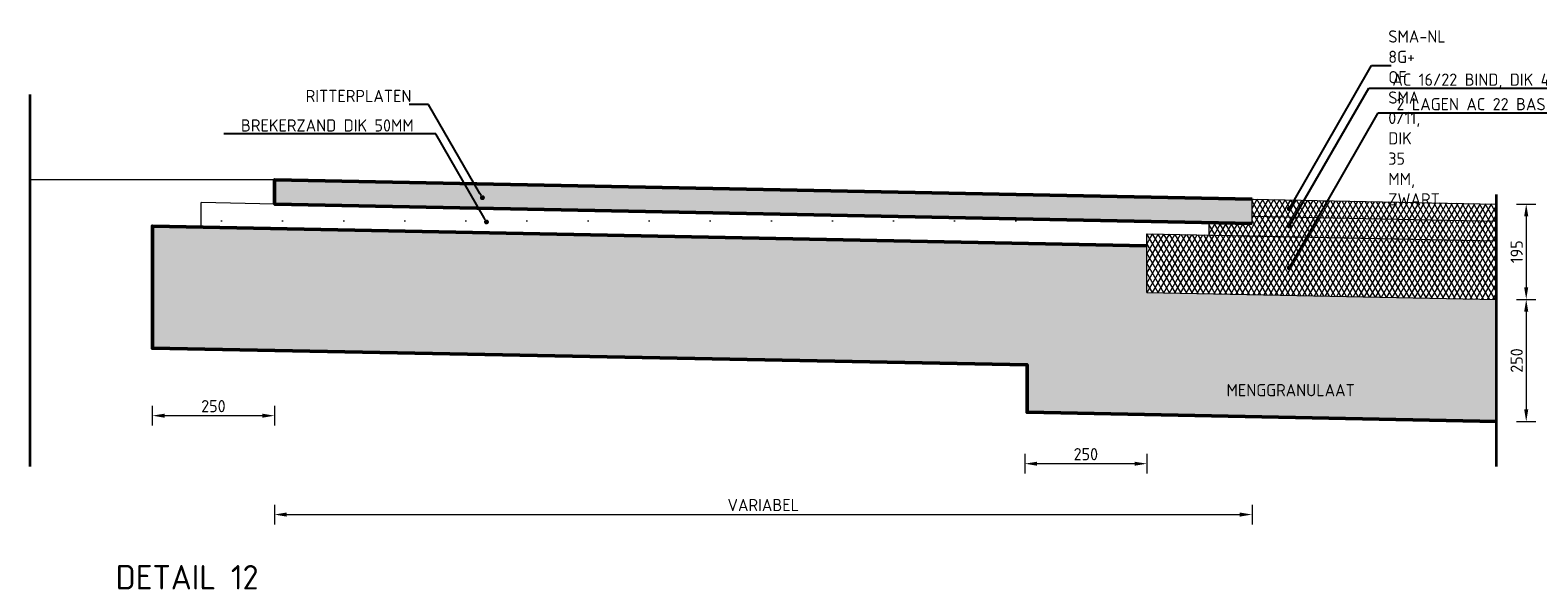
# Model space of a CAD drawing. Header units: metres. Extents: x 92403 to 95147, y 464428 to 465602.
# Tile 215 of 256: x 92587.02 to 92590.11, y 465102.36 to 465103.49. Entities that reach past the tile are written whole.
import ezdxf
from ezdxf import colors
from ezdxf.entities.mleader import LeaderData, LeaderLine
from ezdxf.math import Vec2, Vec3

# ---------------------------------------------------------------- set-up
doc = ezdxf.new("R2010")
doc.units = ezdxf.units.M
doc.linetypes.add('AL-PROJECT', pattern=[18, 12, -3, 0, -3])
doc.layers.get('0').update_dxf_attribs({"linetype": 'CONTINUOUS'})
doc.layers.get('Defpoints').update_dxf_attribs({"linetype": 'CONTINUOUS'})
for name, color, linetype, lineweight in [('N-WE-GR-GRAS-A', 62, 'CONTINUOUS', 18), ('N-WE-VH-DREMPEL_ASFALT-M', 7, 'CONTINUOUS', 18), ('N-WE-VH-VERHARDING_ASFALT-AD-10', 252, 'CONTINUOUS', 18), ('N-WE-VH-VERHARDING_ASFALT-G', 250, 'CONTINUOUS', 0), ('N-WE-VH-VERHARDING_ASFALT-T25', 7, 'CONTINUOUS', 25), ('N-WE-VH-VERHARDING_FUNDERING-A', 251, 'CONTINUOUS', 18), ('N-WE-VH-VERHARDING_FUNDERING-AD-10', 252, 'CONTINUOUS', 18), ('N-WE-VH-VERHARDING_FUNDERING_GRANULAAT_MENG-GD', 250, 'CONTINUOUS', 50), ('N-XX-GW-GROND_ZAND_CUNETZAND-A-50', 7, 'CONTINUOUS', 18), ('N-XX-VH-VERHARDING_GRASBETONSTEEN-GD', 70, 'CONTINUOUS', 50), ('N-XX-VH-VERHARDING_GRASPLAAT-AD-50', 72, 'CONTINUOUS', 18), ('X-XX-AL-PROJECTGRENS-G', 7, 'AL-PROJECT', 35), ('X-XX-AL-VERWIJZING-T50', 7, 'CONTINUOUS', 50), ('X-XX-AL-VERWIJZING_DETAIL-M', 7, 'CONTINUOUS', 18)]:
    doc.layers.add(name, color=color, linetype=linetype, lineweight=lineweight)
doc.styles.add('NLCS-ISO-M10-T25', font='NLCS-ISO.ttf', dxfattribs={"height": 0.025})
doc.styles.add('NLCS-ISO-M10000-T50', font='NLCS-ISO.ttf', dxfattribs={"height": 50})
doc.styles.add('NLCS_10_25', font='NLCS-ISO.ttf', dxfattribs={"height": 0.025})
doc.dimstyles.new('NLCS-M10-T25-PIJL_L2_H1', dxfattribs={"dimscale": 0.01, "dimtxt": 2.5, "dimasz": 2.5, "dimexe": 2, "dimexo": 2, "dimgap": 0.7, "dimtad": 1, "dimzin": 0, "dimdsep": 46, "dimtxsty": 'NLCS-ISO-M10-T25', "dimcen": 2.5, "dimdle": 2, "dimclrd": 256, "dimclre": 256, "dimclrt": 7, "dimadec": 1, "dimazin": 0, "dimtfac": 1, "dimtdec": 3, "dimtofl": 0, "dimtmove": 1, "dimatfit": 0, "dimfxl": 2, "dimfxlon": 1, "dimtfillclr": 256, "dimtolj": 1, "dimtzin": 0, "dimlwd": -1, "dimlwe": -1, "dimarcsym": 0})
pattern_1 = [(60, (2985.379468, 6085.392778), (-0.00866025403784, 0.005), []), (120, (2985.379468, 6085.392778), (-0.00866025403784, -0.005), [])]

# ---------------------------------------------------------------- blocks, each defined once
blk = doc.blocks.new('*D846')
at = {"layer": 'Defpoints', "color": 0, "transparency": 16777216}
for p in [(92587.5248, 465103.134), (92589.5249, 465103.094), (92589.5249, 465102.4986)]:
    blk.add_point(p, dxfattribs=at)
at = {"layer": 'X-XX-AL-VERWIJZING_DETAIL-M', "transparency": 16777216}
for p, q in [((92587.5248, 465102.5186), (92587.5248, 465102.4786)), ((92589.5249, 465102.5186), (92589.5249, 465102.4786)), ((92587.5498, 465102.4986), (92589.4999, 465102.4986))]:
    blk.add_line(p, q, dxfattribs=at)
for points in [[(92587.5498, 465102.5028), (92587.5498, 465102.4944), (92587.5248, 465102.4986)], [(92589.4999, 465102.5028), (92589.4999, 465102.4944), (92589.5249, 465102.4986)]]:
    blk.add_solid(points, dxfattribs=at)
at = {"layer": 'X-XX-AL-VERWIJZING_DETAIL-M', "color": 7, "transparency": 16777216, "insert": (92588.5249, 465102.5181), "char_height": 0.025, "attachment_point": 5, "style": 'NLCS-ISO-M10-T25'}
blk.add_mtext('\\A1;VARIABEL', dxfattribs=at)
blk = doc.blocks.new('*D847')
at = {"layer": 'Defpoints', "color": 0, "transparency": 16777216}
for p in [(92589.3097, 465102.9533), (92589.0601, 465102.6884), (92589.0601, 465102.6027)]:
    blk.add_point(p, dxfattribs=at)
at = {"layer": 'X-XX-AL-VERWIJZING_DETAIL-M', "transparency": 16777216}
for p, q in [((92589.0601, 465102.6227), (92589.0601, 465102.5827)), ((92589.2847, 465102.6027), (92589.0851, 465102.6027)), ((92589.3097, 465102.6227), (92589.3097, 465102.5827))]:
    blk.add_line(p, q, dxfattribs=at)
for points in [[(92589.0851, 465102.6068), (92589.0851, 465102.5985), (92589.0601, 465102.6027)], [(92589.2847, 465102.6068), (92589.2847, 465102.5985), (92589.3097, 465102.6027)]]:
    blk.add_solid(points, dxfattribs=at)
at = {"layer": 'X-XX-AL-VERWIJZING_DETAIL-M', "color": 7, "transparency": 16777216, "insert": (92589.1849, 465102.6222), "char_height": 0.025, "attachment_point": 5, "style": 'NLCS-ISO-M10-T25'}
blk.add_mtext('\\A1;250', dxfattribs=at)
blk = doc.blocks.new('_Dot')
at = {"color": 0, "linetype": 'ByBlock', "lineweight": -2}
blk.add_line((-0.5, 0), (-1, 0), dxfattribs=at)
at = {"color": 0, "linetype": 'ByBlock', "const_width": 0.5}
blk.add_lwpolyline([(-0.25, 0, 1), (0.25, 0, 1)], format="xyb", close=True, dxfattribs=at)
blk = doc.blocks.new('*D848')
at = {"layer": 'Defpoints', "color": 0, "transparency": 16777216}
for p in [(92590.0249, 465103.134), (92590.0249, 465102.939), (92590.0859, 465102.939)]:
    blk.add_point(p, dxfattribs=at)
at = {"layer": 'X-XX-AL-VERWIJZING_DETAIL-M', "transparency": 16777216}
for p, q in [((92590.0659, 465103.134), (92590.1059, 465103.134)), ((92590.0859, 465103.109), (92590.0859, 465102.964)), ((92590.0659, 465102.939), (92590.1059, 465102.939))]:
    blk.add_line(p, q, dxfattribs=at)
for points in [[(92590.0817, 465103.109), (92590.0901, 465103.109), (92590.0859, 465103.134)], [(92590.0817, 465102.964), (92590.0901, 465102.964), (92590.0859, 465102.939)]]:
    blk.add_solid(points, dxfattribs=at)
at = {"layer": 'X-XX-AL-VERWIJZING_DETAIL-M', "color": 7, "transparency": 16777216, "insert": (92590.0664, 465103.0365), "char_height": 0.025, "attachment_point": 5, "rotation": 90, "style": 'NLCS-ISO-M10-T25'}
blk.add_mtext('\\A1;195', dxfattribs=at)
blk = doc.blocks.new('*D849')
at = {"layer": 'Defpoints', "color": 0, "transparency": 16777216}
for p in [(92590.0249, 465102.939), (92590.025, 465102.6889), (92590.0859, 465102.6889)]:
    blk.add_point(p, dxfattribs=at)
at = {"layer": 'X-XX-AL-VERWIJZING_DETAIL-M', "transparency": 16777216}
for p, q in [((92590.0659, 465102.939), (92590.1059, 465102.939)), ((92590.0859, 465102.914), (92590.0859, 465102.7139)), ((92590.0659, 465102.6889), (92590.1059, 465102.6889))]:
    blk.add_line(p, q, dxfattribs=at)
for points in [[(92590.0817, 465102.914), (92590.0901, 465102.914), (92590.0859, 465102.939)], [(92590.0817, 465102.7139), (92590.0901, 465102.7139), (92590.0859, 465102.6889)]]:
    blk.add_solid(points, dxfattribs=at)
at = {"layer": 'X-XX-AL-VERWIJZING_DETAIL-M', "color": 7, "transparency": 16777216, "insert": (92590.0664, 465102.8139), "char_height": 0.025, "attachment_point": 5, "rotation": 90, "style": 'NLCS-ISO-M10-T25'}
blk.add_mtext('\\A1;250', dxfattribs=at)
blk = doc.blocks.new('*D850')
at = {"layer": 'Defpoints', "color": 0, "transparency": 16777216}
for p in [(92587.5248, 465103.134), (92587.2749, 465103.089), (92587.2749, 465102.701)]:
    blk.add_point(p, dxfattribs=at)
at = {"layer": 'X-XX-AL-VERWIJZING_DETAIL-M', "transparency": 16777216}
for p, q in [((92587.2749, 465102.721), (92587.2749, 465102.681)), ((92587.4998, 465102.701), (92587.2999, 465102.701)), ((92587.5248, 465102.721), (92587.5248, 465102.681))]:
    blk.add_line(p, q, dxfattribs=at)
for points in [[(92587.2999, 465102.7051), (92587.2999, 465102.6968), (92587.2749, 465102.701)], [(92587.4998, 465102.7051), (92587.4998, 465102.6968), (92587.5248, 465102.701)]]:
    blk.add_solid(points, dxfattribs=at)
at = {"layer": 'X-XX-AL-VERWIJZING_DETAIL-M', "color": 7, "transparency": 16777216, "insert": (92587.3999, 465102.7205), "char_height": 0.025, "attachment_point": 5, "style": 'NLCS-ISO-M10-T25'}
blk.add_mtext('\\A1;250', dxfattribs=at)

msp = doc.modelspace()

# ---------------------------------------------------------------- hatches: boundary and pattern name
at = {"layer": 'N-WE-VH-VERHARDING_ASFALT-AD-10'}
h = msp.add_hatch(dxfattribs=at)
h.set_pattern_fill('AVH-ASFALT', color=256, scale=0.01, pattern_type=2)
h.set_pattern_definition(pattern_1)
h.paths.add_polyline_path([(92590.02494, 465103.134009), (92589.52494, 465103.144009), (92589.52494, 465103.109002), (92590.02494, 465103.099002)])
h = msp.add_hatch(dxfattribs=at)
h.set_pattern_fill('AVH-ASFALT', color=256, scale=0.01, pattern_type=2)
h.set_pattern_definition(pattern_1)
h.paths.add_polyline_path([(92590.02494, 465103.099002), (92589.52494, 465103.109002), (92589.52494, 465103.093999), (92589.437487, 465103.095748), (92589.436987, 465103.070753), (92590.02494, 465103.058994)])
h = msp.add_hatch(dxfattribs=at)
h.set_pattern_fill('AVH-ASFALT', color=256, scale=0.01, pattern_type=2)
h.set_pattern_definition(pattern_1)
h.paths.add_polyline_path([(92589.309511, 465103.073302), (92589.309711, 465102.953274), (92590.02494, 465102.93897), (92590.02494, 465103.058994)])
at = {"layer": 'N-WE-VH-VERHARDING_FUNDERING-AD-10'}
h = msp.add_hatch(dxfattribs=at)
h.set_pattern_fill('AVH-FUNDERING_GRANULAAT', color=256, scale=0.01, pattern_type=2)
h.set_pattern_definition([(0, (95515.47818, 469145.96873), (0, 0.1), [0, -0.1]), (0, (95515.47918, 469145.93373), (0, 0.1), [0, -0.1]), (0, (95515.48218, 469145.98773), (0, 0.1), [0, -0.1]), (338.1986, (95515.43018, 469145.956727), (0.3000000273, -0.09999999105), [0.0107703, -0.5277462]), (216.8699, (95515.44018, 469145.952727), (0.29999999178, 0.20000001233), [0.005, -0.495]), (130.6013, (95515.43618, 469145.949727), (0.500000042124, -0.599999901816), [0.0092195, -0.9127349]), (206.5651, (95515.40318, 469145.937727), (-0.0999999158, -0.10000013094), [0.0022361, -0.2213707]), (326.3099, (95515.40118, 469145.936727), (0.19999995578, -0.10000013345), [0.0036056, -0.3569496]), (108.4349, (95515.40418, 469145.934727), (-0.09999984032, 0.20000004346), [0.0031623, -0.3130655]), (225, (95515.46718, 469145.92773), (-2e-17, -0.1000000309), [0.0042426, -0.1371787]), (0, (95515.46418, 469145.92473), (0.1, 0.1), [0.006, -0.094]), (135, (95515.47018, 469145.92473), (-0.1000000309, 9e-18), [0.0042426, -0.1371787]), (251.5651, (95515.45518, 469145.991727), (0.09999984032, 0.20000004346), [0.0031623, -0.3130655]), (0, (95515.45418, 469145.98873), (0.1, 0.1), [0.005, -0.095]), (143.1301, (95515.45918, 469145.988727), (-0.29999999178, 0.20000001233), [0.005, -0.495]), (213.6901, (95515.40218, 469145.992727), (0.19999995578, 0.10000013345), [0.0036056, -0.3569496]), (341.5651, (95515.39918, 469145.990727), (-0.20000004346, 0.09999984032), [0.0063246, -0.3099032]), (126.8699, (95515.40518, 469145.988727), (0.20000001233, -0.29999999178), [0.005, -0.495]), (0, (95515.43118, 469145.98873), (0, 0.1), [0, -0.1]), (0, (95515.40418, 469145.96273), (0, 0.1), [0, -0.1]), (0, (95515.43218, 469145.92573), (0, 0.1), [0, -0.1]), (0, (95515.45918, 469145.95673), (0, 0.1), [0, -0.1]), (0, (95515.43018, 469145.97373), (0, 0.1), [0, -0.1]), (0, (95515.40818, 469145.97673), (0, 0.1), [0, -0.1]), (0, (95515.41718, 469145.97073), (0, 0.1), [0, -0.1]), (0, (95515.41318, 469145.94673), (0, 0.1), [0, -0.1]), (0, (95515.38918, 469145.95073), (0, 0.1), [0, -0.1]), (0, (95515.39018, 469145.97373), (0, 0.1), [0, -0.1]), (0, (95515.38718, 469145.99573), (0, 0.1), [0, -0.1]), (0, (95515.41818, 469145.99973), (0, 0.1), [0, -0.1]), (0, (95515.44018, 469146.00373), (0, 0.1), [0, -0.1]), (0, (95515.47518, 469145.99973), (0, 0.1), [0, -0.1]), (0, (95515.45118, 469145.96873), (0, 0.1), [0, -0.1]), (0, (95515.44118, 469145.98673), (0, 0.1), [0, -0.1]), (0, (95515.44918, 469145.93873), (0, 0.1), [0, -0.1]), (0, (95515.41918, 469145.93373), (0, 0.1), [0, -0.1]), (0, (95515.44918, 469145.91173), (0, 0.1), [0, -0.1]), (0, (95515.41618, 469145.91773), (0, 0.1), [0, -0.1]), (0, (95515.38418, 469145.91473), (0, 0.1), [0, -0.1]), (0, (95515.39618, 469145.90973), (0, 0.1), [0, -0.1]), (0, (95515.39718, 469145.92373), (0, 0.1), [0, -0.1]), (0, (95515.46418, 469145.90773), (0, 0.1), [0, -0.1]), (0, (95515.47618, 469145.94873), (0, 0.1), [0, -0.1]), (0, (95515.47118, 469145.97873), (0, 0.1), [0, -0.1]), (0, (95515.42518, 469145.90673), (0, 0.1), [0, -0.1])])
h.paths.add_polyline_path([(92589.309711, 465102.953274), (92589.309211, 465103.048303), (92587.27494, 465103.088989), (92587.27494, 465102.838939), (92589.064564, 465102.805149), (92589.064564, 465102.708127), (92590.02494, 465102.68892), (92590.02494, 465102.93897)])
at = {"layer": 'N-XX-GW-GROND_ZAND_CUNETZAND-A-50'}
h = msp.add_hatch(dxfattribs=at)
h.set_pattern_fill('AGW-GROND_ZAND_CUNETZAND', color=256, scale=0.1, pattern_type=2)
h.set_pattern_definition([(0, (-1724.333614, -602.025173), (0.0625, 0.0625), [0, -0.125])])
h.paths.add_polyline_path([(92589.52494, 465103.043989), (92589.52494, 465103.093999), (92587.52494, 465103.133999), (92587.37494, 465103.136999), (92587.37494, 465103.086989)])
at = {"layer": 'N-XX-VH-VERHARDING_GRASPLAAT-AD-50'}
h = msp.add_hatch(dxfattribs=at)
h.set_pattern_fill('AVH-GRASPLAAT', color=256, scale=0.01, pattern_type=2)
h.set_pattern_definition([(0, (-1724.333614, -602.025173), (0, 0.0216506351), [0.0125, -0.025]), (120, (-1724.333614, -602.025173), (-0.0187500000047, -0.01082531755), [0.0125, -0.025]), (60, (-1724.321114, -602.025173), (-0.0187500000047, 0.01082531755), [0.0125, -0.025])])
h.paths.add_polyline_path([(92587.52494, 465103.184009), (92587.52494, 465103.133999), (92589.52494, 465103.093999), (92589.52494, 465103.144009)])

# ---------------------------------------------------------------- linework, layer by layer
at = {"layer": 'N-WE-GR-GRAS-A', "flags": 128}
msp.add_lwpolyline([(92587.52494, 465103.184009), (92587.02494, 465103.184009)], dxfattribs=at)
at = {"layer": 'N-WE-VH-VERHARDING_ASFALT-G', "flags": 128}
for points in [[(92589.52494, 465103.144009), (92590.02494, 465103.134009)], [(92589.52494, 465103.093999), (92589.52494, 465103.144009)], [(92589.436987, 465103.070753), (92589.437487, 465103.095748)], [(92589.524241, 465103.109016), (92590.024241, 465103.099016)], [(92589.309511, 465103.073302), (92590.02524, 465103.058988)], [(92589.309711, 465102.953274), (92589.309511, 465103.073302)], [(92589.436987, 465103.070753), (92590.023441, 465103.059024)], [(92589.309711, 465102.953274), (92590.02544, 465102.93896)]]:
    msp.add_lwpolyline(points, dxfattribs=at)
at = {"layer": 'N-WE-VH-VERHARDING_FUNDERING-A', "flags": 128}
for points in [[(92587.37494, 465103.086989), (92587.37494, 465103.136999)], [(92587.524773, 465103.134002), (92587.37494, 465103.136999)]]:
    msp.add_lwpolyline(points, dxfattribs=at)
at = {"layer": 'N-WE-VH-VERHARDING_FUNDERING_GRANULAAT_MENG-GD', "flags": 128}
msp.add_lwpolyline([(92589.309211, 465103.048303), (92587.27494, 465103.088989), (92587.27494, 465102.838939), (92589.064564, 465102.805149), (92589.064564, 465102.708127), (92590.02494, 465102.68892)], dxfattribs=at)
at = {"layer": 'N-XX-VH-VERHARDING_GRASBETONSTEEN-GD', "flags": 128}
msp.add_lwpolyline([(92589.52494, 465103.093999), (92587.52494, 465103.133999), (92587.52494, 465103.184009), (92589.52494, 465103.144009), (92589.52494, 465103.144009)], dxfattribs=at)
at = {"layer": 'X-XX-AL-PROJECTGRENS-G', "flags": 128}
for points in [[(92587.02494, 465102.596917), (92587.02494, 465102.596917), (92587.02494, 465103.358009)], [(92590.02494, 465102.596917), (92590.02494, 465103.154013)]]:
    msp.add_lwpolyline(points, dxfattribs=at)

# ---------------------------------------------------------------- texts
at = {"layer": 'N-WE-VH-DREMPEL_ASFALT-M', "insert": (92589.472769, 465102.740675), "char_height": 0.025, "attachment_point": 7, "style": 'NLCS_10_25'}
msp.add_mtext('MENGGRANULAAT', dxfattribs=at)
at = {"layer": 'X-XX-AL-VERWIJZING-T50', "insert": (92587.19986, 465102.34526), "char_height": 0.05, "width": 1.298086, "attachment_point": 7, "style": 'NLCS-ISO-M10000-T50'}
msp.add_mtext('DETAIL 12', dxfattribs=at)

# ---------------------------------------------------------------- dimensions: what is measured, and where the dimension line sits
at = {"layer": 'X-XX-AL-VERWIJZING_DETAIL-M'}
for base, p1, p2, picture, middle in [((92587.27494, 465102.700963), (92587.524773, 465103.134002), (92587.27494, 465103.088989), '*D850', (92587.399857, 465102.720463)), ((92589.0601, 465102.602659), (92589.309711, 465102.953274), (92589.0601, 465102.688388), '*D847', (92589.184905, 465102.622159))]:
    dim = msp.add_linear_dim(base=base, p1=p1, p2=p2, dimstyle='NLCS-M10-T25-PIJL_L2_H1', override={"dimdec": 0, "dimlfac": 1000}, dxfattribs=at)
    dim.commit()
    dim.dimension.update_dxf_attribs({"geometry": picture, "text_midpoint": middle})
dim = msp.add_linear_dim(base=(92589.52494, 465102.498609), p1=(92587.524773, 465103.134002), p2=(92589.52494, 465103.093999), text='VARIABEL', dimstyle='NLCS-M10-T25-PIJL_L2_H1', override={"dimdec": 0, "dimlfac": 1000}, dxfattribs=at)
dim.commit()
dim.dimension.update_dxf_attribs({"geometry": '*D846', "text_midpoint": (92588.524857, 465102.518109)})
for base, p1, p2, picture, middle in [((92590.085899, 465102.93897), (92590.02494, 465103.134009), (92590.02494, 465102.93897), '*D848', (92590.066399, 465103.036489)), ((92590.085899, 465102.688919), (92590.02494, 465102.93897), (92590.024981, 465102.688919), '*D849', (92590.066399, 465102.813944))]:
    dim = msp.add_linear_dim(base=base, p1=p1, p2=p2, angle=90, dimstyle='NLCS-M10-T25-PIJL_L2_H1', override={"dimdec": 0, "dimlfac": 1000}, dxfattribs=at)
    dim.commit()
    dim.dimension.update_dxf_attribs({"geometry": picture, "text_midpoint": middle})

# ---------------------------------------------------------------- leaders
at = {"layer": 'N-WE-VH-VERHARDING_ASFALT-T25', "linetype": 'ByBlock'}
ml = msp.add_multileader_mtext('Standard', dxfattribs=at)
ml.set_content('\\A1;SMA-NL 8G+ OF SMA 0/11, DIK 35 MM, ZWART', color=7, style='NLCS-ISO-M10-T25')
ml.set_leader_properties(color=256, lineweight=-1)
ml.set_arrow_properties(name='DOT')
ml.build(insert=Vec2(0, 0))
ml.multileader.update_dxf_attribs({"text_left_attachment_type": 5, "text_right_attachment_type": 5, "dogleg_length": 0.025, "arrow_head_size": 0.01, "scale": 0.01})
ctx = ml.context
ctx.base_point, ctx.scale, ctx.char_height, ctx.arrow_head_size, ctx.landing_gap_size, ctx.plane_origin = Vec3(92589.794693, 465103.417956), 0.01, 0.025, 0.01, 0.009, Vec3(92589.601107, 465103.124315)
ctx.left_attachment, ctx.right_attachment = 5, 5
notes = []
notes.append((ctx, [(0, (1, 1, 0), (92589.769693, 465103.417956), (1, 0), 0.025, [(0, [(92589.601107, 465103.124315)], 0, [])])]))
ctx.mtext.insert, ctx.mtext.width, ctx.mtext.flow_direction = Vec3(92589.803693, 465103.489623), 0.58795303, 5
ml = msp.add_multileader_mtext('Standard', dxfattribs=at)
ml.set_content('\\A1;AC 16/22 BIND, DIK 40 MM', color=7, style='NLCS-ISO-M10-T25')
ml.set_leader_properties(color=256, lineweight=-1)
ml.set_arrow_properties(name='DOT')
ml.build(insert=Vec2(0, 0))
ml.multileader.update_dxf_attribs({"text_left_attachment_type": 5, "text_right_attachment_type": 5, "dogleg_length": 0.025, "arrow_head_size": 0.01, "scale": 0.01})
ctx = ml.context
ctx.base_point, ctx.scale, ctx.char_height, ctx.arrow_head_size, ctx.landing_gap_size, ctx.plane_origin = Vec3(92589.80306, 465103.371251), 0.01, 0.025, 0.01, 0.009, Vec3(92589.601107, 465103.089469)
ctx.left_attachment, ctx.right_attachment = 5, 5
notes.append((ctx, [(0, (1, 1, 0), (92589.764189, 465103.371251), (1, 0), 0.038871, [(0, [(92589.601107, 465103.089469)], 0, [])])]))
ctx.mtext.insert, ctx.mtext.flow_direction = Vec3(92589.81206, 465103.401251), 5
ml = msp.add_multileader_mtext('Standard', dxfattribs=at)
ml.set_content('\\A1;RITTERPLATEN', color=7, style='NLCS-ISO-M10-T25')
ml.set_leader_properties(color=256, lineweight=-1)
ml.set_arrow_properties(name='DOT')
ml.build(insert=Vec2(0, 0))
ml.multileader.update_dxf_attribs({"text_left_attachment_type": 5, "text_right_attachment_type": 5, "dogleg_length": 0.025, "arrow_head_size": 0.01, "scale": 0.01})
ctx = ml.context
ctx.base_point, ctx.scale, ctx.char_height, ctx.arrow_head_size, ctx.landing_gap_size, ctx.plane_origin = Vec3(92587.57968, 465103.337871), 0.01, 0.025, 0.01, 0.009, Vec3(92587.950253, 465103.14722)
ctx.left_attachment, ctx.right_attachment = 5, 5
notes.append((ctx, [(0, (1, 1, 0), (92587.84018, 465103.337871), (-1, 0), 0.025, [(0, [(92587.950253, 465103.14722)], 0, [])])]))
ctx.mtext.insert, ctx.mtext.width, ctx.mtext.flow_direction = Vec3(92587.58868, 465103.367871), 0.58795303, 5
ml = msp.add_multileader_mtext('Standard', dxfattribs=at)
ml.set_content('2 LAGEN AC 22 BASE, DIK 120MM', color=7, style='NLCS-ISO-M10-T25')
ml.set_leader_properties(color=256, lineweight=-1)
ml.set_arrow_properties(name='DOT')
ml.build(insert=Vec2(0, 0))
ml.multileader.update_dxf_attribs({"text_left_attachment_type": 5, "text_right_attachment_type": 5, "dogleg_length": 0.025, "arrow_head_size": 0.01, "scale": 0.01})
ctx = ml.context
ctx.base_point, ctx.scale, ctx.char_height, ctx.arrow_head_size, ctx.landing_gap_size, ctx.plane_origin = Vec3(92589.811429, 465103.321061), 0.01, 0.025, 0.01, 0.009, Vec3(92589.601107, 465103.003597)
ctx.left_attachment, ctx.right_attachment = 5, 5
notes.append((ctx, [(0, (1, 1, 0), (92589.782893, 465103.321061), (1, 0), 0.028536, [(0, [(92589.601107, 465103.003597)], 0, [])])]))
ctx.mtext.insert, ctx.mtext.flow_direction = Vec3(92589.820429, 465103.351061), 5
ml = msp.add_multileader_mtext('Standard', dxfattribs=at)
ml.set_content('\\A1;BREKERZAND DIK 50MM', color=7, style='NLCS-ISO-M10-T25')
ml.set_leader_properties(color=256, lineweight=-1)
ml.set_arrow_properties(name='DOT')
ml.build(insert=Vec2(0, 0))
ml.multileader.update_dxf_attribs({"text_left_attachment_type": 5, "text_right_attachment_type": 5, "dogleg_length": 0.025, "arrow_head_size": 0.01, "scale": 0.01})
ctx = ml.context
ctx.base_point, ctx.scale, ctx.char_height, ctx.arrow_head_size, ctx.landing_gap_size, ctx.plane_origin = Vec3(92587.447235, 465103.277512), 0.01, 0.025, 0.01, 0.009, Vec3(92587.950253, 465103.112373)
ctx.left_attachment, ctx.right_attachment = 5, 5
notes.append((ctx, [(0, (1, 1, 0), (92587.85491, 465103.277512), (-1, 0), 0.039675, [(0, [(92587.958577, 465103.097509)], 0, [])])]))
ctx.mtext.insert, ctx.mtext.flow_direction = Vec3(92587.456235, 465103.307512), 5
for ctx, leaders in notes:
    for number, flags, end, landing, length, lines in leaders:
        leader = LeaderData()
        leader.index, (leader.has_last_leader_line, leader.has_dogleg_vector, leader.attachment_direction) = number, flags
        leader.last_leader_point, leader.dogleg_vector, leader.dogleg_length = Vec3(end), Vec3(landing), length
        for number, points, colour, breaks in lines:
            line = LeaderLine()
            line.index, line.vertices, line.color, line.breaks = number, Vec3.list(points), colors.encode_raw_color(colour), breaks
            leader.lines.append(line)
        ctx.leaders.append(leader)

doc.saveas('drawing.dxf')
